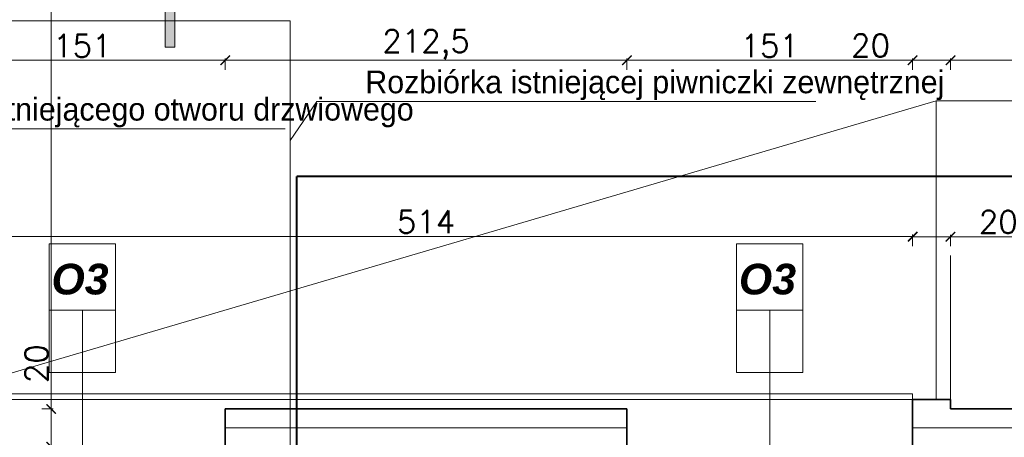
# Model space of a CAD drawing. Header units: millimetres. Extents: x -740 to 33545, y 5178 to 22494.
# Tile 181 of 256: x 10170 to 10690, y 10839 to 11060. Entities that reach past the tile are written whole.
import ezdxf
from ezdxf.lldxf.tags import DXFTag

# ---------------------------------------------------------------- set-up
doc = ezdxf.new("R2010")
doc.units = ezdxf.units.MM
doc.header["$MEASUREMENT"] = 0
doc.layers.get('Defpoints').update_dxf_attribs({"color": 252})
for name, color, linetype, lineweight in [('A_izolacja', 252, 'Continuous', 9), ('A_opisy', 252, 'Continuous', 15), ('k_wyburzenia widoczne', 252, 'PNEUMATIC2', 18), ('l.przerywana', 252, 'ICAD_ISO03W100', 5), ('l.widokowa', 252, 'Continuous', 15), ('wymiarowanie', 252, 'Continuous', 9)]:
    doc.layers.add(name, color=color, linetype=linetype, lineweight=lineweight)
doc.layers.add('D-opis', color=252, linetype='Continuous')
doc.layers.add('stolarka', color=252, linetype='Continuous')
doc.styles.add('ARIALL', font='GOTHIC.TTF', dxfattribs={"height": 40})
doc.styles.add('ROMANS', font='romans')
doc.styles.add('styl2', font='simplex.shx')
doc.linetypes.add('BATTING', pattern='A,0.00254,-2.54,[134,ltypeshp.shx,S=2.54,R=0,X=-2.54,Y=0],-5.08,[134,ltypeshp.shx,S=2.54,R=180,X=2.54,Y=0],-2.54', length=10.16254)
tags = doc.linetypes.add('DASH', pattern=[15, 10, -5]).pattern_tags.tags
tags[6:7] = [DXFTag(74, 4), DXFTag(75, 0), DXFTag(340, '0'), DXFTag(46, 0.0), DXFTag(50, 0.0), DXFTag(44, 0.0), DXFTag(45, 0.0)]
tags[4:5] = [DXFTag(74, 4), DXFTag(75, 0), DXFTag(340, '0'), DXFTag(46, 0.0), DXFTag(50, 0.0), DXFTag(44, 0.0), DXFTag(45, 0.0)]
tags = doc.linetypes.add('ICAD_ISO03W100', pattern=[30, 12, -18]).pattern_tags.tags
tags[6:7] = [DXFTag(74, 4), DXFTag(75, 0), DXFTag(340, '0'), DXFTag(46, 1.0), DXFTag(50, 0.0), DXFTag(44, 0.0), DXFTag(45, 0.0)]
tags[4:5] = [DXFTag(74, 4), DXFTag(75, 0), DXFTag(340, '0'), DXFTag(46, 1.0), DXFTag(50, 0.0), DXFTag(44, 0.0), DXFTag(45, 0.0)]
doc.linetypes.add('PNEUMATIC2', pattern='A,0.5,-0.25,["//",Standard,S=0.2,R=0,X=-0.1,Y=-0.1],-0.25', length=1)
doc.dimstyles.new('Skala 1-50', dxfattribs={"dimtxt": 12, "dimasz": 5, "dimexe": 1, "dimexo": 1, "dimgap": 1.5, "dimtad": 1, "dimdec": 1, "dimrnd": 0.5, "dimtxsty": 'styl2', "dimblk": 'ARCHTICK', "dimcen": 5, "dimadec": 0, "dimazin": 0, "dimtfac": 1, "dimtdec": 1, "dimtmove": 1, "dimatfit": 3, "dimldrblk": 'ARCHTICK', "dimfxl": 0, "dimlwd": -1, "dimlwe": -1, "dimarcsym": 0})

# ---------------------------------------------------------------- blocks, each defined once
blk = doc.blocks.new('_ArchTick')
at = {"color": 0, "linetype": 'ByBlock', "const_width": 0.15}
blk.add_lwpolyline([(-0.5, -0.5), (0.5, 0.5)], dxfattribs=at)
blk = doc.blocks.new('*D1893')
at = {"layer": 'Defpoints', "color": 0}
for p in [(10641.65, 10945.57), (10127.49, 10859.32), (10641.65, 10859.32)]:
    blk.add_point(p, dxfattribs=at)
at = {"layer": 'wymiarowanie', "color": 0}
for p, q in [((10127.49, 10940.57), (10127.49, 10946.57)), ((10127.49, 10945.57), (10641.65, 10945.57)), ((10641.65, 10940.57), (10641.65, 10946.57))]:
    blk.add_line(p, q, dxfattribs=at)
at = {"layer": 'wymiarowanie', "color": 0, "xscale": 5, "yscale": 5, "zscale": 5, "rotation": 180}
blk.add_blockref('_ArchTick', (10127.49, 10945.57), dxfattribs=at)
at = {"layer": 'wymiarowanie', "color": 0, "xscale": 5, "yscale": 5, "zscale": 5}
blk.add_blockref('_ArchTick', (10641.65, 10945.57), dxfattribs=at)
at = {"layer": 'wymiarowanie', "color": 0, "insert": (10384.57, 10953.37), "char_height": 12, "attachment_point": 5, "style": 'styl2'}
blk.add_mtext('514', dxfattribs=at)
blk = doc.blocks.new('*D1894')
at = {"layer": 'Defpoints', "color": 0}
for p in [(10661.65, 10945.42), (10641.65, 10859.32), (10661.65, 10859.32)]:
    blk.add_point(p, dxfattribs=at)
at = {"layer": 'wymiarowanie', "color": 0}
for p, q in [((10641.65, 10940.42), (10641.65, 10946.42)), ((10641.65, 10945.42), (10661.65, 10945.42)), ((10661.65, 10940.42), (10661.65, 10946.42)), ((10661.65, 10945.42), (10697.12, 10945.42))]:
    blk.add_line(p, q, dxfattribs=at)
at = {"layer": 'wymiarowanie', "color": 0, "xscale": 5, "yscale": 5, "zscale": 5, "rotation": 180}
blk.add_blockref('_ArchTick', (10641.65, 10945.42), dxfattribs=at)
at = {"layer": 'wymiarowanie', "color": 0, "xscale": 5, "yscale": 5, "zscale": 5}
blk.add_blockref('_ArchTick', (10661.65, 10945.42), dxfattribs=at)
at = {"layer": 'wymiarowanie', "color": 0, "insert": (10686.88, 10953.22), "char_height": 12, "attachment_point": 5, "style": 'styl2'}
blk.add_mtext('20', dxfattribs=at)
blk = doc.blocks.new('*D2106')
at = {"layer": 'Defpoints', "color": 0}
for p in [(10166.44, 11368.7), (10174.99, 10854.32), (10186.5, 10854.32)]:
    blk.add_point(p, dxfattribs=at)
at = {"layer": 'wymiarowanie', "color": 0}
for p, q in [((10181.5, 11368.7), (10187.5, 11368.7)), ((10186.5, 11368.7), (10186.5, 10854.32)), ((10181.5, 10854.32), (10187.5, 10854.32))]:
    blk.add_line(p, q, dxfattribs=at)
at = {"layer": 'wymiarowanie', "color": 0, "xscale": 5, "yscale": 5, "zscale": 5}
for p, rotation in [((10186.5, 11368.7), 90), ((10186.5, 10854.32), 270)]:
    blk.add_blockref('_ArchTick', p, dxfattribs=dict(at, rotation=rotation))
at = {"layer": 'wymiarowanie', "color": 0, "insert": (10178.15, 11111.51), "char_height": 12, "attachment_point": 5, "rotation": 90, "style": 'styl2'}
blk.add_mtext('514,5', dxfattribs=at)
blk = doc.blocks.new('*D2107')
at = {"layer": 'Defpoints', "color": 0}
for p in [(10174.99, 10854.32), (10171.87, 10834.32), (10186.5, 10834.32)]:
    blk.add_point(p, dxfattribs=at)
at = {"layer": 'wymiarowanie', "color": 0}
for p, q in [((10186.5, 10854.32), (10186.5, 10888.52)), ((10181.5, 10854.32), (10187.5, 10854.32)), ((10186.5, 10854.32), (10186.5, 10834.32)), ((10181.5, 10834.32), (10187.5, 10834.32))]:
    blk.add_line(p, q, dxfattribs=at)
at = {"layer": 'wymiarowanie', "color": 0, "xscale": 5, "yscale": 5, "zscale": 5}
for p, rotation in [((10186.5, 10854.32), 90), ((10186.5, 10834.32), 270)]:
    blk.add_blockref('_ArchTick', p, dxfattribs=dict(at, rotation=rotation))
at = {"layer": 'wymiarowanie', "color": 0, "insert": (10178.7, 10878.29), "char_height": 12, "attachment_point": 5, "rotation": 90, "style": 'styl2'}
blk.add_mtext('20', dxfattribs=at)
blk = doc.blocks.new('*D2115')
at = {"layer": 'Defpoints', "color": 0}
for p in [(10278.43, 11038.75), (10127.49, 10935.57), (10278.43, 10854.32)]:
    blk.add_point(p, dxfattribs=at)
at = {"layer": 'wymiarowanie', "color": 0}
for p, q in [((10127.49, 11033.75), (10127.49, 11039.75)), ((10278.43, 11033.75), (10278.43, 11039.75)), ((10127.49, 11038.75), (10278.43, 11038.75))]:
    blk.add_line(p, q, dxfattribs=at)
at = {"layer": 'wymiarowanie', "color": 0, "xscale": 5, "yscale": 5, "zscale": 5, "rotation": 180}
blk.add_blockref('_ArchTick', (10127.49, 11038.75), dxfattribs=at)
at = {"layer": 'wymiarowanie', "color": 0, "xscale": 5, "yscale": 5, "zscale": 5}
blk.add_blockref('_ArchTick', (10278.43, 11038.75), dxfattribs=at)
at = {"layer": 'wymiarowanie', "color": 0, "insert": (10202.96, 11046.4), "char_height": 12, "attachment_point": 5, "style": 'styl2'}
blk.add_mtext('151', dxfattribs=at)
blk = doc.blocks.new('*D2116')
at = {"layer": 'Defpoints', "color": 0}
for p in [(10490.71, 11038.75), (10278.43, 10854.32), (10490.71, 10854.32)]:
    blk.add_point(p, dxfattribs=at)
at = {"layer": 'wymiarowanie', "color": 0}
for p, q in [((10278.43, 11033.75), (10278.43, 11039.75)), ((10490.71, 11033.75), (10490.71, 11039.75)), ((10278.43, 11038.75), (10490.71, 11038.75))]:
    blk.add_line(p, q, dxfattribs=at)
at = {"layer": 'wymiarowanie', "color": 0, "xscale": 5, "yscale": 5, "zscale": 5, "rotation": 180}
blk.add_blockref('_ArchTick', (10278.43, 11038.75), dxfattribs=at)
at = {"layer": 'wymiarowanie', "color": 0, "xscale": 5, "yscale": 5, "zscale": 5}
blk.add_blockref('_ArchTick', (10490.71, 11038.75), dxfattribs=at)
at = {"layer": 'wymiarowanie', "color": 0, "insert": (10384.57, 11047.09), "char_height": 12, "attachment_point": 5, "style": 'styl2'}
blk.add_mtext('212,5', dxfattribs=at)
blk = doc.blocks.new('*D2117')
at = {"layer": 'Defpoints', "color": 0}
for p in [(10641.65, 11038.75), (10641.65, 10859.32), (10490.71, 10854.32)]:
    blk.add_point(p, dxfattribs=at)
at = {"layer": 'wymiarowanie', "color": 0}
for p, q in [((10490.71, 11033.75), (10490.71, 11039.75)), ((10641.65, 11033.75), (10641.65, 11039.75)), ((10490.71, 11038.75), (10641.65, 11038.75))]:
    blk.add_line(p, q, dxfattribs=at)
at = {"layer": 'wymiarowanie', "color": 0, "xscale": 5, "yscale": 5, "zscale": 5, "rotation": 180}
blk.add_blockref('_ArchTick', (10490.71, 11038.75), dxfattribs=at)
at = {"layer": 'wymiarowanie', "color": 0, "xscale": 5, "yscale": 5, "zscale": 5}
blk.add_blockref('_ArchTick', (10641.65, 11038.75), dxfattribs=at)
at = {"layer": 'wymiarowanie', "color": 0, "insert": (10566.18, 11046.4), "char_height": 12, "attachment_point": 5, "style": 'styl2'}
blk.add_mtext('151', dxfattribs=at)
blk = doc.blocks.new('*D2118')
at = {"layer": 'Defpoints', "color": 0}
for p in [(10661.65, 11038.75), (10641.65, 10859.32), (10661.65, 10859.32)]:
    blk.add_point(p, dxfattribs=at)
at = {"layer": 'wymiarowanie', "color": 0}
for p, q in [((10641.65, 11033.75), (10641.65, 11039.75)), ((10661.65, 11033.75), (10661.65, 11039.75)), ((10641.65, 11038.75), (10609.14, 11038.75)), ((10641.65, 11038.75), (10661.65, 11038.75))]:
    blk.add_line(p, q, dxfattribs=at)
at = {"layer": 'wymiarowanie', "color": 0, "xscale": 5, "yscale": 5, "zscale": 5, "rotation": 180}
blk.add_blockref('_ArchTick', (10641.65, 11038.75), dxfattribs=at)
at = {"layer": 'wymiarowanie', "color": 0, "xscale": 5, "yscale": 5, "zscale": 5}
blk.add_blockref('_ArchTick', (10661.65, 11038.75), dxfattribs=at)
at = {"layer": 'wymiarowanie', "color": 0, "insert": (10619.38, 11046.55), "char_height": 12, "attachment_point": 5, "style": 'styl2'}
blk.add_mtext('20', dxfattribs=at)
blk = doc.blocks.new('*D2119')
at = {"layer": 'Defpoints', "color": 0}
for p in [(10757.63, 11038.75), (10661.65, 10859.32), (10757.63, 10856.32)]:
    blk.add_point(p, dxfattribs=at)
at = {"layer": 'wymiarowanie', "color": 0}
for p, q in [((10661.65, 11033.75), (10661.65, 11039.75)), ((10757.63, 11033.75), (10757.63, 11039.75)), ((10661.65, 11038.75), (10757.63, 11038.75))]:
    blk.add_line(p, q, dxfattribs=at)
at = {"layer": 'wymiarowanie', "color": 0, "xscale": 5, "yscale": 5, "zscale": 5, "rotation": 180}
blk.add_blockref('_ArchTick', (10661.65, 11038.75), dxfattribs=at)
at = {"layer": 'wymiarowanie', "color": 0, "xscale": 5, "yscale": 5, "zscale": 5}
blk.add_blockref('_ArchTick', (10757.63, 11038.75), dxfattribs=at)
at = {"layer": 'wymiarowanie', "color": 0, "insert": (10709.64, 11046.55), "char_height": 12, "attachment_point": 5, "style": 'styl2'}
blk.add_mtext('96', dxfattribs=at)

msp = doc.modelspace()

# ---------------------------------------------------------------- hatches: boundary and pattern name
at = {"layer": 'stolarka', "lineweight": 9}
msp.add_hatch(color=256, dxfattribs=at).paths.add_polyline_path([(10251.78, 11045.63), (10251.78, 11095.63), (10246.78, 11095.63), (10246.78, 11045.63)])

# ---------------------------------------------------------------- linework, layer by layer
at = {"layer": 'A_izolacja', "lineweight": 35}
for p, q in [((10278.43, 10819.93), (10278.43, 10854.32)), ((10490.71, 10819.93), (10490.71, 10854.32)), ((10641.65, 10819.93), (10641.65, 10854.32))]:
    msp.add_line(p, q, dxfattribs=at)
for points in [[(10661.65, 10854.32), (10661.65, 10856.32), (10661.65, 10859.32), (10641.65, 10859.32), (10641.65, 10854.32)], [(10490.71, 10854.32), (10278.43, 10854.32)], [(10757.63, 10854.32), (10661.65, 10854.32)]]:
    msp.add_lwpolyline(points, dxfattribs=at)
at = {"layer": 'A_izolacja', "linetype": 'BATTING', "ltscale": 0.1}
for points in [[(10490.71, 10844.32), (10278.43, 10844.32)], [(10854.47, 10844.32), (10641.65, 10844.32)]]:
    msp.add_lwpolyline(points, dxfattribs=at)
at = {"layer": 'A_opisy'}
for p, q in [((10202.96, 10901.06), (10202.96, 10767.59)), ((10566.18, 10901.06), (10566.18, 10767.59))]:
    msp.add_line(p, q, dxfattribs=at)
at = {"layer": 'A_opisy', "ltscale": 0.3}
for points in [[(10220.49, 10941.59), (10220.49, 10906.54), (10185.43, 10906.54), (10185.43, 10941.59)], [(10583.71, 10941.59), (10583.71, 10906.54), (10548.65, 10906.54), (10548.65, 10941.59)], [(10185.43, 10906.54), (10185.43, 10873.66), (10202.96, 10873.66), (10202.96, 10906.54)], [(10202.96, 10906.54), (10202.96, 10873.66), (10220.49, 10873.66), (10220.49, 10906.54)], [(10548.65, 10906.54), (10548.65, 10873.66), (10566.18, 10873.66), (10566.18, 10906.54)], [(10566.18, 10906.54), (10566.18, 10873.66), (10583.71, 10873.66), (10583.71, 10906.54)]]:
    msp.add_lwpolyline(points, close=True, dxfattribs=at)
at = {"layer": 'D-opis', "linetype": 'DASH', "ltscale": 2.5}
msp.add_line((10316.23, 10977.35), (10766.95, 10977.35), dxfattribs=at)
at = {"layer": 'D-opis', "linetype": 'DASH', "lineweight": 0, "ltscale": 2.5, "const_width": 1}
msp.add_lwpolyline([(10316.23, 9432.01), (10316.23, 10977.35)], dxfattribs=at)
at = {"layer": 'k_wyburzenia widoczne', "ltscale": 20}
for points in [[(10312.81, 11059.54), (10058.81, 11059.54)], [(10312.81, 10834.32), (10312.81, 11059.54)]]:
    msp.add_lwpolyline(points, dxfattribs=at)
at = {"layer": 'l.przerywana', "ltscale": 0.3}
msp.add_line((10641.65, 10859.32), (10127.49, 10859.32), dxfattribs=at)
at = {"layer": 'l.widokowa'}
msp.add_lwpolyline([(10641.65, 10859.32), (10641.65, 10862.32), (10127.49, 10862.32), (10127.49, 10859.32)], dxfattribs=at)
at = {"layer": 'stolarka', "lineweight": 9}
msp.add_lwpolyline([(10251.78, 11095.63), (10251.78, 11045.63), (10246.78, 11045.63), (10246.78, 11095.63), (10251.78, 11095.63)], dxfattribs=at)
at = {"layer": 'wymiarowanie'}
for p, q in [((10117.49, 10859.32), (10654.04, 11017.27)), ((10312.81, 10996.32), (10326.91, 11016.95)), ((10326.91, 11016.95), (10590.57, 11016.95)), ((11014.78, 11017.27), (10654.04, 11017.27)), ((10654.04, 10859.32), (10654.04, 11017.27)), ((10046.55, 11002.5), (10310.21, 11002.5))]:
    msp.add_line(p, q, dxfattribs=at)
at = {"layer": 'wymiarowanie', "linetype": 'ICAD_ISO03W100', "ltscale": 0.2}
msp.add_line((10661.65, 10935.57), (10661.65, 10859.32), dxfattribs=at)
at = {"layer": 'wymiarowanie', "linetype": 'DASH', "ltscale": 2.5, "const_width": 1}
msp.add_lwpolyline([(10316.23, 10977.35), (10766.95, 10977.35), (10766.95, 11578.73)], dxfattribs=at)

# ---------------------------------------------------------------- texts
at = {"layer": 'A_opisy', "ltscale": 0.3, "width": 109.7533, "style": 'ARIALL'}
for s, insert, char_height, attachment_point in [('{\\fArial|b1|i1|c238|p34;O3}', (10216.83, 10914.68), 16.2, 9), ('\\pi43.34766;{\\fArial|b0|i1|c238|p34;120}\\P\\pi42.67806;{\\fArial|b0|i1|c238|p34;210}', (9923.67, 10932.41), 10.8, 1), ('{\\fArial|b1|i1|c238|p34;O3}', (10580.05, 10914.68), 16.2, 9)]:
    msp.add_mtext(s, dxfattribs=dict(at, insert=insert, char_height=char_height, attachment_point=attachment_point))
at = {"layer": 'wymiarowanie', "insert": (10301.59, 10142.08), "char_height": 15, "width": 167.4466, "attachment_point": 1, "rotation": 90}
msp.add_mtext('\\pi48.86330;{\\fCentury Gothic|b0|i0|c238|p0;12x19,5}\\P\\pi74.84330;{\\fCentury Gothic|b0|i0|c238|p0;21}', dxfattribs=at)
at = {"layer": 'wymiarowanie', "linetype": 'Continuous', "char_height": 12, "width": 327.6277, "attachment_point": 3, "style": 'ROMANS'}
for s, insert in [('{\\fCentury Gothic|b0|i0|c238|p0;Rozbiórka istniejącej piwniczki }{\\fCentury Gothic|b0|i0|c238|p0;zewnętrznej}\\P{\\fCentury Gothic|b0|i0|c238|p0;}\\P{\\fCentury Gothic|b0|i0|c238|p0; }', (10658.38, 11033.3)), ('{\\fCentury Gothic|b0|i0|c238|p0;Poszerzenie istniejącego otworu }{\\fCentury Gothic|b0|i0|c238|p0;drzwiowego }\\P{\\fCentury Gothic|b0|i0|c238|p0; }', (10378.02, 11018.85))]:
    msp.add_mtext(s, dxfattribs=dict(at, insert=insert))

# ---------------------------------------------------------------- dimensions: what is measured, and where the dimension line sits
at = {"layer": 'wymiarowanie'}
dim = msp.add_linear_dim(base=(10186.5, 10854.32), p1=(10166.44, 11368.7), p2=(10174.99, 10854.32), angle=90, dimstyle='Skala 1-50', dxfattribs=at)
dim.commit()
dim.dimension.update_dxf_attribs({"geometry": '*D2106', "text_midpoint": (10178.15, 11111.51)})
for base, p1, p2, picture, middle in [((10490.71, 11038.75), (10278.43, 10854.32), (10490.71, 10854.32), '*D2116', (10384.57, 11047.09)), ((10278.43, 11038.75), (10127.49, 10935.57), (10278.43, 10854.32), '*D2115', (10202.96, 11046.4)), ((10641.65, 11038.75), (10490.71, 10854.32), (10641.65, 10859.32), '*D2117', (10566.18, 11046.4)), ((10757.63, 11038.75), (10661.65, 10859.32), (10757.63, 10856.32), '*D2119', (10709.64, 11046.55)), ((10641.65, 10945.57), (10127.49, 10859.32), (10641.65, 10859.32), '*D1893', (10384.57, 10953.37))]:
    dim = msp.add_linear_dim(base=base, p1=p1, p2=p2, dimstyle='Skala 1-50', dxfattribs=at)
    dim.commit()
    dim.dimension.update_dxf_attribs({"geometry": picture, "text_midpoint": middle})
for base, picture, middle in [((10661.65, 11038.75), '*D2118', (10619.38, 11038.75)), ((10661.65, 10945.42), '*D1894', (10686.88, 10945.42))]:
    dim = msp.add_linear_dim(base=base, p1=(10641.65, 10859.32), p2=(10661.65, 10859.32), dimstyle='Skala 1-50', dxfattribs=at)
    dim.commit()
    dim.dimension.update_dxf_attribs({"geometry": picture, "text_midpoint": middle, "dimtype": 160})
dim = msp.add_linear_dim(base=(10186.5, 10834.32), p1=(10174.99, 10854.32), p2=(10171.87, 10834.32), angle=90, dimstyle='Skala 1-50', dxfattribs=at)
dim.commit()
dim.dimension.update_dxf_attribs({"geometry": '*D2107', "text_midpoint": (10186.5, 10878.29), "dimtype": 160})

doc.saveas('drawing.dxf')
